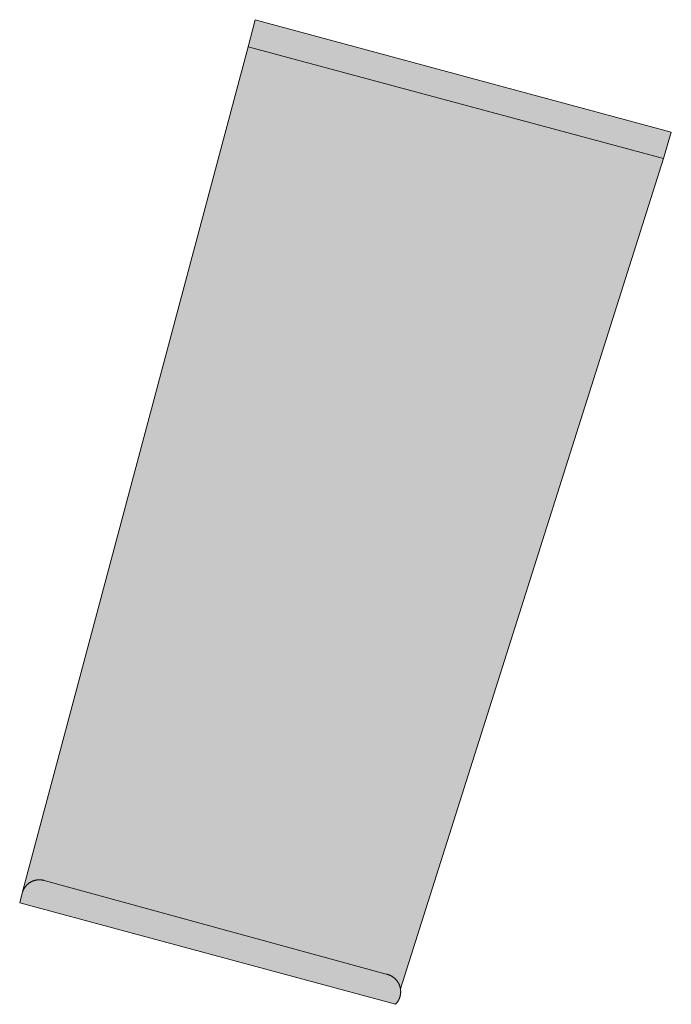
# Model space of a CAD drawing. Extents: x 97094 to 109644, y 463509 to 471969.
# Tile 92 of 256: x 103040 to 103055, y 467718 to 467741. Entities that reach past the tile are written whole.
import ezdxf

# ---------------------------------------------------------------- set-up
doc = ezdxf.new("R2010")
doc.units = 0
doc.layers.add('109 Onkruidbestrijding elementen', color=6, linetype='Continuous', lineweight=20, true_color=0xff00ff)

msp = doc.modelspace()

# ---------------------------------------------------------------- hatches: boundary and pattern name
at = {"layer": '109 Onkruidbestrijding elementen', "true_color": 0xff00ff}
for points in [[(103045.627, 467740.778), (103055.305, 467738.177), (103055.489, 467738.793), (103045.79, 467741.413), (103045.627, 467740.778)], [(103048.845, 467719.175), (103048.852, 467719.174), (103048.859, 467719.172), (103048.865, 467719.17), (103048.872, 467719.169), (103048.879, 467719.167), (103048.886, 467719.165), (103048.892, 467719.163), (103048.899, 467719.16), (103048.906, 467719.158), (103048.912, 467719.156), (103048.919, 467719.153), (103048.925, 467719.151), (103048.932, 467719.148), (103048.938, 467719.145), (103048.944, 467719.142), (103048.95, 467719.139), (103048.957, 467719.136), (103048.963, 467719.132), (103048.969, 467719.129), (103048.975, 467719.126), (103048.981, 467719.122), (103048.987, 467719.118), (103048.993, 467719.115), (103048.999, 467719.111), (103049.004, 467719.107), (103049.01, 467719.103), (103049.016, 467719.099), (103049.021, 467719.094), (103049.027, 467719.09), (103049.032, 467719.086), (103049.038, 467719.081), (103049.043, 467719.076), (103049.048, 467719.072), (103049.053, 467719.067), (103049.058, 467719.062), (103049.063, 467719.057), (103049.068, 467719.052), (103049.073, 467719.047), (103049.077, 467719.042), (103049.082, 467719.037), (103049.086, 467719.031), (103049.091, 467719.026), (103049.095, 467719.02), (103049.099, 467719.015), (103049.104, 467719.009), (103049.108, 467719.003), (103049.112, 467718.998), (103049.115, 467718.992), (103049.119, 467718.986), (103049.123, 467718.98), (103049.126, 467718.974), (103049.13, 467718.968), (103049.133, 467718.962), (103049.137, 467718.956), (103049.14, 467718.949), (103049.143, 467718.943), (103049.146, 467718.937), (103049.149, 467718.93), (103049.151, 467718.924), (103049.154, 467718.917), (103049.156, 467718.911), (103049.159, 467718.904), (103049.161, 467718.898), (103049.163, 467718.891), (103049.165, 467718.884), (103049.167, 467718.878), (103049.169, 467718.871), (103049.171, 467718.864), (103049.173, 467718.857), (103049.174, 467718.851), (103049.176, 467718.844), (103049.177, 467718.837), (103049.178, 467718.83), (103055.305, 467738.177), (103045.627, 467740.778), (103040.375, 467721.094), (103040.377, 467721.1), (103040.38, 467721.107), (103040.382, 467721.113), (103040.385, 467721.12), (103040.387, 467721.126), (103040.39, 467721.132), (103040.393, 467721.138), (103040.396, 467721.144), (103040.399, 467721.15), (103040.402, 467721.157), (103040.405, 467721.163), (103040.409, 467721.168), (103040.412, 467721.174), (103040.416, 467721.18), (103040.42, 467721.186), (103040.423, 467721.192), (103040.427, 467721.197), (103040.431, 467721.203), (103040.435, 467721.208), (103040.439, 467721.214), (103040.444, 467721.219), (103040.448, 467721.224), (103040.452, 467721.23), (103040.457, 467721.235), (103040.461, 467721.24), (103040.466, 467721.245), (103040.471, 467721.25), (103040.476, 467721.254), (103040.48, 467721.259), (103040.485, 467721.264), (103040.49, 467721.268), (103040.496, 467721.273), (103040.501, 467721.277), (103040.506, 467721.282), (103040.511, 467721.286), (103040.517, 467721.29), (103040.522, 467721.294), (103040.528, 467721.298), (103040.534, 467721.302), (103040.539, 467721.306), (103040.545, 467721.309), (103040.551, 467721.313), (103040.557, 467721.316), (103040.563, 467721.32), (103040.569, 467721.323), (103040.575, 467721.326), (103040.581, 467721.329), (103040.587, 467721.332), (103040.593, 467721.335), (103040.599, 467721.338), (103040.606, 467721.341), (103040.612, 467721.343), (103040.618, 467721.346), (103040.625, 467721.348), (103040.631, 467721.35), (103040.638, 467721.353), (103040.644, 467721.355), (103040.651, 467721.356), (103040.657, 467721.358), (103040.664, 467721.36), (103040.67, 467721.362), (103040.677, 467721.363), (103040.684, 467721.364), (103040.69, 467721.366), (103040.697, 467721.367), (103040.704, 467721.368), (103040.711, 467721.369), (103040.717, 467721.37), (103040.724, 467721.37), (103040.731, 467721.371), (103040.738, 467721.371), (103040.745, 467721.372), (103040.752, 467721.372), (103040.758, 467721.372), (103040.765, 467721.372), (103040.772, 467721.372), (103040.779, 467721.372), (103040.786, 467721.371), (103040.792, 467721.371), (103040.799, 467721.371), (103040.806, 467721.37), (103040.813, 467721.369), (103040.82, 467721.368), (103040.826, 467721.367), (103040.833, 467721.366), (103040.84, 467721.365), (103040.846, 467721.363), (103040.853, 467721.362), (103040.86, 467721.36), (103040.866, 467721.359), (103040.873, 467721.357), (103048.845, 467719.175)], [(103049.178, 467718.83), (103049.177, 467718.837), (103049.176, 467718.844), (103049.174, 467718.851), (103049.173, 467718.857), (103049.171, 467718.864), (103049.169, 467718.871), (103049.167, 467718.878), (103049.165, 467718.884), (103049.163, 467718.891), (103049.161, 467718.898), (103049.159, 467718.904), (103049.156, 467718.911), (103049.154, 467718.917), (103049.151, 467718.924), (103049.149, 467718.93), (103049.146, 467718.937), (103049.143, 467718.943), (103049.14, 467718.949), (103049.137, 467718.956), (103049.133, 467718.962), (103049.13, 467718.968), (103049.126, 467718.974), (103049.123, 467718.98), (103049.119, 467718.986), (103049.115, 467718.992), (103049.112, 467718.998), (103049.108, 467719.003), (103049.104, 467719.009), (103049.099, 467719.015), (103049.095, 467719.02), (103049.091, 467719.026), (103049.086, 467719.031), (103049.082, 467719.037), (103049.077, 467719.042), (103049.073, 467719.047), (103049.068, 467719.052), (103049.063, 467719.057), (103049.058, 467719.062), (103049.053, 467719.067), (103049.048, 467719.072), (103049.043, 467719.076), (103049.038, 467719.081), (103049.032, 467719.086), (103049.027, 467719.09), (103049.021, 467719.094), (103049.016, 467719.099), (103049.01, 467719.103), (103049.004, 467719.107), (103048.999, 467719.111), (103048.993, 467719.115), (103048.987, 467719.118), (103048.981, 467719.122), (103048.975, 467719.126), (103048.969, 467719.129), (103048.963, 467719.132), (103048.957, 467719.136), (103048.95, 467719.139), (103048.944, 467719.142), (103048.938, 467719.145), (103048.932, 467719.148), (103048.925, 467719.151), (103048.919, 467719.153), (103048.912, 467719.156), (103048.906, 467719.158), (103048.899, 467719.16), (103048.892, 467719.163), (103048.886, 467719.165), (103048.879, 467719.167), (103048.872, 467719.169), (103048.865, 467719.17), (103048.859, 467719.172), (103048.852, 467719.174), (103048.845, 467719.175), (103040.873, 467721.357), (103040.866, 467721.359), (103040.86, 467721.36), (103040.853, 467721.362), (103040.846, 467721.363), (103040.84, 467721.365), (103040.833, 467721.366), (103040.826, 467721.367), (103040.82, 467721.368), (103040.813, 467721.369), (103040.806, 467721.37), (103040.799, 467721.371), (103040.792, 467721.371), (103040.786, 467721.371), (103040.779, 467721.372), (103040.772, 467721.372), (103040.765, 467721.372), (103040.758, 467721.372), (103040.752, 467721.372), (103040.745, 467721.372), (103040.738, 467721.371), (103040.731, 467721.371), (103040.724, 467721.37), (103040.717, 467721.37), (103040.711, 467721.369), (103040.704, 467721.368), (103040.697, 467721.367), (103040.69, 467721.366), (103040.684, 467721.364), (103040.677, 467721.363), (103040.67, 467721.362), (103040.664, 467721.36), (103040.657, 467721.358), (103040.651, 467721.356), (103040.644, 467721.355), (103040.638, 467721.353), (103040.631, 467721.35), (103040.625, 467721.348), (103040.618, 467721.346), (103040.612, 467721.343), (103040.606, 467721.341), (103040.599, 467721.338), (103040.593, 467721.335), (103040.587, 467721.332), (103040.581, 467721.329), (103040.575, 467721.326), (103040.569, 467721.323), (103040.563, 467721.32), (103040.557, 467721.316), (103040.551, 467721.313), (103040.545, 467721.309), (103040.539, 467721.306), (103040.534, 467721.302), (103040.528, 467721.298), (103040.522, 467721.294), (103040.517, 467721.29), (103040.511, 467721.286), (103040.506, 467721.282), (103040.501, 467721.277), (103040.496, 467721.273), (103040.49, 467721.268), (103040.485, 467721.264), (103040.48, 467721.259), (103040.476, 467721.254), (103040.471, 467721.25), (103040.466, 467721.245), (103040.461, 467721.24), (103040.457, 467721.235), (103040.452, 467721.23), (103040.448, 467721.224), (103040.444, 467721.219), (103040.439, 467721.214), (103040.435, 467721.208), (103040.431, 467721.203), (103040.427, 467721.197), (103040.423, 467721.192), (103040.42, 467721.186), (103040.416, 467721.18), (103040.412, 467721.174), (103040.409, 467721.168), (103040.405, 467721.163), (103040.402, 467721.157), (103040.399, 467721.15), (103040.396, 467721.144), (103040.393, 467721.138), (103040.39, 467721.132), (103040.387, 467721.126), (103040.385, 467721.12), (103040.382, 467721.113), (103040.38, 467721.107), (103040.377, 467721.1), (103040.375, 467721.094), (103040.306, 467720.835), (103049.064, 467718.471), (103049.069, 467718.476), (103049.074, 467718.481), (103049.078, 467718.487), (103049.083, 467718.492), (103049.088, 467718.497), (103049.092, 467718.503), (103049.096, 467718.509), (103049.101, 467718.514), (103049.105, 467718.52), (103049.109, 467718.526), (103049.113, 467718.532), (103049.117, 467718.538), (103049.121, 467718.544), (103049.124, 467718.55), (103049.128, 467718.556), (103049.131, 467718.562), (103049.135, 467718.568), (103049.138, 467718.575), (103049.141, 467718.581), (103049.144, 467718.587), (103049.147, 467718.594), (103049.15, 467718.6), (103049.153, 467718.607), (103049.155, 467718.614), (103049.158, 467718.62), (103049.16, 467718.627), (103049.162, 467718.634), (103049.164, 467718.64), (103049.166, 467718.647), (103049.168, 467718.654), (103049.17, 467718.661), (103049.172, 467718.668), (103049.173, 467718.675), (103049.175, 467718.682), (103049.176, 467718.689), (103049.177, 467718.696), (103049.179, 467718.703), (103049.18, 467718.71), (103049.18, 467718.717), (103049.181, 467718.724), (103049.182, 467718.731), (103049.182, 467718.738), (103049.183, 467718.745), (103049.183, 467718.752), (103049.183, 467718.759), (103049.183, 467718.766), (103049.183, 467718.773), (103049.183, 467718.781), (103049.182, 467718.788), (103049.182, 467718.795), (103049.181, 467718.802), (103049.181, 467718.809), (103049.18, 467718.816), (103049.179, 467718.823), (103049.178, 467718.83)]]:
    msp.add_hatch(color=6, dxfattribs=at).paths.add_polyline_path(points)

# ---------------------------------------------------------------- linework, layer by layer
at = {"layer": '109 Onkruidbestrijding elementen', "color": 3, "true_color": 0x00ff00}
for points in [[(103045.627, 467740.778), (103055.305, 467738.177), (103055.489, 467738.793), (103045.79, 467741.413), (103045.627, 467740.778)], [(103048.845, 467719.175), (103048.852, 467719.174), (103048.859, 467719.172), (103048.865, 467719.17), (103048.872, 467719.169), (103048.879, 467719.167), (103048.886, 467719.165), (103048.892, 467719.163), (103048.899, 467719.16), (103048.906, 467719.158), (103048.912, 467719.156), (103048.919, 467719.153), (103048.925, 467719.151), (103048.932, 467719.148), (103048.938, 467719.145), (103048.944, 467719.142), (103048.95, 467719.139), (103048.957, 467719.136), (103048.963, 467719.132), (103048.969, 467719.129), (103048.975, 467719.126), (103048.981, 467719.122), (103048.987, 467719.118), (103048.993, 467719.115), (103048.999, 467719.111), (103049.004, 467719.107), (103049.01, 467719.103), (103049.016, 467719.099), (103049.021, 467719.094), (103049.027, 467719.09), (103049.032, 467719.086), (103049.038, 467719.081), (103049.043, 467719.076), (103049.048, 467719.072), (103049.053, 467719.067), (103049.058, 467719.062), (103049.063, 467719.057), (103049.068, 467719.052), (103049.073, 467719.047), (103049.077, 467719.042), (103049.082, 467719.037), (103049.086, 467719.031), (103049.091, 467719.026), (103049.095, 467719.02), (103049.099, 467719.015), (103049.104, 467719.009), (103049.108, 467719.003), (103049.112, 467718.998), (103049.115, 467718.992), (103049.119, 467718.986), (103049.123, 467718.98), (103049.126, 467718.974), (103049.13, 467718.968), (103049.133, 467718.962), (103049.137, 467718.956), (103049.14, 467718.949), (103049.143, 467718.943), (103049.146, 467718.937), (103049.149, 467718.93), (103049.151, 467718.924), (103049.154, 467718.917), (103049.156, 467718.911), (103049.159, 467718.904), (103049.161, 467718.898), (103049.163, 467718.891), (103049.165, 467718.884), (103049.167, 467718.878), (103049.169, 467718.871), (103049.171, 467718.864), (103049.173, 467718.857), (103049.174, 467718.851), (103049.176, 467718.844), (103049.177, 467718.837), (103049.178, 467718.83), (103055.305, 467738.177), (103045.627, 467740.778), (103040.375, 467721.094), (103040.377, 467721.1), (103040.38, 467721.107), (103040.382, 467721.113), (103040.385, 467721.12), (103040.387, 467721.126), (103040.39, 467721.132), (103040.393, 467721.138), (103040.396, 467721.144), (103040.399, 467721.15), (103040.402, 467721.157), (103040.405, 467721.163), (103040.409, 467721.168), (103040.412, 467721.174), (103040.416, 467721.18), (103040.42, 467721.186), (103040.423, 467721.192), (103040.427, 467721.197), (103040.431, 467721.203), (103040.435, 467721.208), (103040.439, 467721.214), (103040.444, 467721.219), (103040.448, 467721.224), (103040.452, 467721.23), (103040.457, 467721.235), (103040.461, 467721.24), (103040.466, 467721.245), (103040.471, 467721.25), (103040.476, 467721.254), (103040.48, 467721.259), (103040.485, 467721.264), (103040.49, 467721.268), (103040.496, 467721.273), (103040.501, 467721.277), (103040.506, 467721.282), (103040.511, 467721.286), (103040.517, 467721.29), (103040.522, 467721.294), (103040.528, 467721.298), (103040.534, 467721.302), (103040.539, 467721.306), (103040.545, 467721.309), (103040.551, 467721.313), (103040.557, 467721.316), (103040.563, 467721.32), (103040.569, 467721.323), (103040.575, 467721.326), (103040.581, 467721.329), (103040.587, 467721.332), (103040.593, 467721.335), (103040.599, 467721.338), (103040.606, 467721.341), (103040.612, 467721.343), (103040.618, 467721.346), (103040.625, 467721.348), (103040.631, 467721.35), (103040.638, 467721.353), (103040.644, 467721.355), (103040.651, 467721.356), (103040.657, 467721.358), (103040.664, 467721.36), (103040.67, 467721.362), (103040.677, 467721.363), (103040.684, 467721.364), (103040.69, 467721.366), (103040.697, 467721.367), (103040.704, 467721.368), (103040.711, 467721.369), (103040.717, 467721.37), (103040.724, 467721.37), (103040.731, 467721.371), (103040.738, 467721.371), (103040.745, 467721.372), (103040.752, 467721.372), (103040.758, 467721.372), (103040.765, 467721.372), (103040.772, 467721.372), (103040.779, 467721.372), (103040.786, 467721.371), (103040.792, 467721.371), (103040.799, 467721.371), (103040.806, 467721.37), (103040.813, 467721.369), (103040.82, 467721.368), (103040.826, 467721.367), (103040.833, 467721.366), (103040.84, 467721.365), (103040.846, 467721.363), (103040.853, 467721.362), (103040.86, 467721.36), (103040.866, 467721.359), (103040.873, 467721.357), (103048.845, 467719.175)], [(103049.178, 467718.83), (103049.177, 467718.837), (103049.176, 467718.844), (103049.174, 467718.851), (103049.173, 467718.857), (103049.171, 467718.864), (103049.169, 467718.871), (103049.167, 467718.878), (103049.165, 467718.884), (103049.163, 467718.891), (103049.161, 467718.898), (103049.159, 467718.904), (103049.156, 467718.911), (103049.154, 467718.917), (103049.151, 467718.924), (103049.149, 467718.93), (103049.146, 467718.937), (103049.143, 467718.943), (103049.14, 467718.949), (103049.137, 467718.956), (103049.133, 467718.962), (103049.13, 467718.968), (103049.126, 467718.974), (103049.123, 467718.98), (103049.119, 467718.986), (103049.115, 467718.992), (103049.112, 467718.998), (103049.108, 467719.003), (103049.104, 467719.009), (103049.099, 467719.015), (103049.095, 467719.02), (103049.091, 467719.026), (103049.086, 467719.031), (103049.082, 467719.037), (103049.077, 467719.042), (103049.073, 467719.047), (103049.068, 467719.052), (103049.063, 467719.057), (103049.058, 467719.062), (103049.053, 467719.067), (103049.048, 467719.072), (103049.043, 467719.076), (103049.038, 467719.081), (103049.032, 467719.086), (103049.027, 467719.09), (103049.021, 467719.094), (103049.016, 467719.099), (103049.01, 467719.103), (103049.004, 467719.107), (103048.999, 467719.111), (103048.993, 467719.115), (103048.987, 467719.118), (103048.981, 467719.122), (103048.975, 467719.126), (103048.969, 467719.129), (103048.963, 467719.132), (103048.957, 467719.136), (103048.95, 467719.139), (103048.944, 467719.142), (103048.938, 467719.145), (103048.932, 467719.148), (103048.925, 467719.151), (103048.919, 467719.153), (103048.912, 467719.156), (103048.906, 467719.158), (103048.899, 467719.16), (103048.892, 467719.163), (103048.886, 467719.165), (103048.879, 467719.167), (103048.872, 467719.169), (103048.865, 467719.17), (103048.859, 467719.172), (103048.852, 467719.174), (103048.845, 467719.175), (103040.873, 467721.357), (103040.866, 467721.359), (103040.86, 467721.36), (103040.853, 467721.362), (103040.846, 467721.363), (103040.84, 467721.365), (103040.833, 467721.366), (103040.826, 467721.367), (103040.82, 467721.368), (103040.813, 467721.369), (103040.806, 467721.37), (103040.799, 467721.371), (103040.792, 467721.371), (103040.786, 467721.371), (103040.779, 467721.372), (103040.772, 467721.372), (103040.765, 467721.372), (103040.758, 467721.372), (103040.752, 467721.372), (103040.745, 467721.372), (103040.738, 467721.371), (103040.731, 467721.371), (103040.724, 467721.37), (103040.717, 467721.37), (103040.711, 467721.369), (103040.704, 467721.368), (103040.697, 467721.367), (103040.69, 467721.366), (103040.684, 467721.364), (103040.677, 467721.363), (103040.67, 467721.362), (103040.664, 467721.36), (103040.657, 467721.358), (103040.651, 467721.356), (103040.644, 467721.355), (103040.638, 467721.353), (103040.631, 467721.35), (103040.625, 467721.348), (103040.618, 467721.346), (103040.612, 467721.343), (103040.606, 467721.341), (103040.599, 467721.338), (103040.593, 467721.335), (103040.587, 467721.332), (103040.581, 467721.329), (103040.575, 467721.326), (103040.569, 467721.323), (103040.563, 467721.32), (103040.557, 467721.316), (103040.551, 467721.313), (103040.545, 467721.309), (103040.539, 467721.306), (103040.534, 467721.302), (103040.528, 467721.298), (103040.522, 467721.294), (103040.517, 467721.29), (103040.511, 467721.286), (103040.506, 467721.282), (103040.501, 467721.277), (103040.496, 467721.273), (103040.49, 467721.268), (103040.485, 467721.264), (103040.48, 467721.259), (103040.476, 467721.254), (103040.471, 467721.25), (103040.466, 467721.245), (103040.461, 467721.24), (103040.457, 467721.235), (103040.452, 467721.23), (103040.448, 467721.224), (103040.444, 467721.219), (103040.439, 467721.214), (103040.435, 467721.208), (103040.431, 467721.203), (103040.427, 467721.197), (103040.423, 467721.192), (103040.42, 467721.186), (103040.416, 467721.18), (103040.412, 467721.174), (103040.409, 467721.168), (103040.405, 467721.163), (103040.402, 467721.157), (103040.399, 467721.15), (103040.396, 467721.144), (103040.393, 467721.138), (103040.39, 467721.132), (103040.387, 467721.126), (103040.385, 467721.12), (103040.382, 467721.113), (103040.38, 467721.107), (103040.377, 467721.1), (103040.375, 467721.094), (103040.306, 467720.835), (103049.064, 467718.471), (103049.069, 467718.476), (103049.074, 467718.481), (103049.078, 467718.487), (103049.083, 467718.492), (103049.088, 467718.497), (103049.092, 467718.503), (103049.096, 467718.509), (103049.101, 467718.514), (103049.105, 467718.52), (103049.109, 467718.526), (103049.113, 467718.532), (103049.117, 467718.538), (103049.121, 467718.544), (103049.124, 467718.55), (103049.128, 467718.556), (103049.131, 467718.562), (103049.135, 467718.568), (103049.138, 467718.575), (103049.141, 467718.581), (103049.144, 467718.587), (103049.147, 467718.594), (103049.15, 467718.6), (103049.153, 467718.607), (103049.155, 467718.614), (103049.158, 467718.62), (103049.16, 467718.627), (103049.162, 467718.634), (103049.164, 467718.64), (103049.166, 467718.647), (103049.168, 467718.654), (103049.17, 467718.661), (103049.172, 467718.668), (103049.173, 467718.675), (103049.175, 467718.682), (103049.176, 467718.689), (103049.177, 467718.696), (103049.179, 467718.703), (103049.18, 467718.71), (103049.18, 467718.717), (103049.181, 467718.724), (103049.182, 467718.731), (103049.182, 467718.738), (103049.183, 467718.745), (103049.183, 467718.752), (103049.183, 467718.759), (103049.183, 467718.766), (103049.183, 467718.773), (103049.183, 467718.781), (103049.182, 467718.788), (103049.182, 467718.795), (103049.181, 467718.802), (103049.181, 467718.809), (103049.18, 467718.816), (103049.179, 467718.823), (103049.178, 467718.83)]]:
    msp.add_lwpolyline(points, close=True, dxfattribs=at)

doc.saveas('drawing.dxf')
